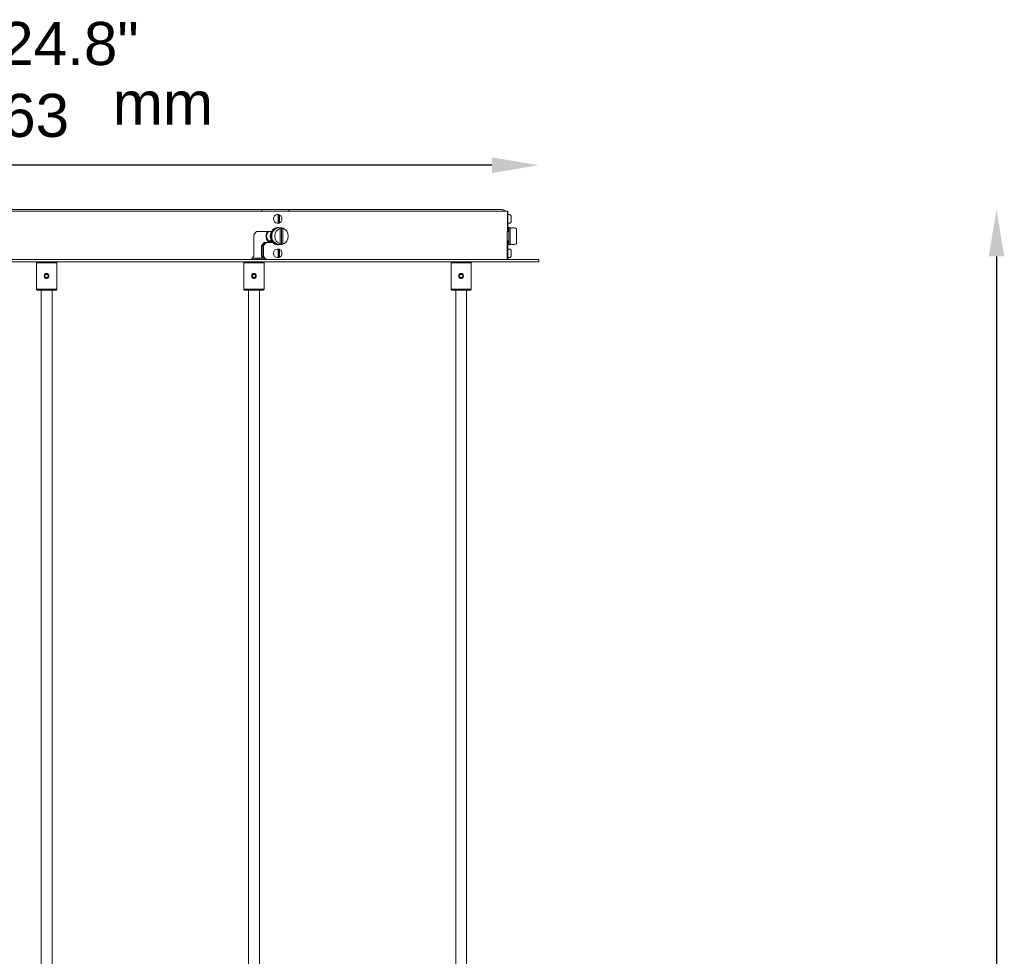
# Model space of a CAD drawing. Header units: millimetres. Extents: x 996 to 3448, y 154 to 3513.
# Tile 6 of 6: x 2734 to 3364, y 2914 to 3513. Entities that reach past the tile are written whole.
import ezdxf

# ---------------------------------------------------------------- set-up
doc = ezdxf.new("R2010")
doc.units = ezdxf.units.MM
doc.header["$LTSCALE"] = 12
for name, color, linetype, lineweight in [('Symbol (ISO)', 7, 'Continuous', 25), ('Widoczne (ISO)', 7, 'Continuous', 50), ('Wymiar (ISO)', 7, 'Continuous', 25)]:
    doc.layers.add(name, color=color, linetype=linetype, lineweight=lineweight)
doc.styles.add('Tekst notatki (ISO)', font='arial.ttf')
doc.dimstyles.new('Domyślne (ISO)', dxfattribs={"dimscale": 12, "dimtxt": 2.3, "dimasz": 2.5, "dimexe": 3.175, "dimexo": 0, "dimgap": 0.762, "dimtad": 1, "dimdec": 1, "dimlfac": 0.03937, "dimzin": 0, "dimdsep": 46, "dimtxsty": 'Tekst notatki (ISO)', "dimcen": 0.09, "dimdle": 10, "dimclrd": 256, "dimclre": 256, "dimclrt": 256, "dimazin": 2, "dimtfac": 1, "dimtmove": 0, "dimatfit": 3, "dimfxl": 0, "dimtolj": 1, "dimlwd": -1, "dimlwe": -1, "dimarcsym": 0})

# ---------------------------------------------------------------- blocks, each defined once
blk = doc.blocks.new('*D4')
at = {"layer": 'Defpoints', "color": 0, "transparency": 16777216}
for p in [(2886.84, 3391.73), (2751.44, 1000.83), (3359.44, 1000.83)]:
    blk.add_point(p, dxfattribs=at)
at = {"layer": 'Wymiar (ISO)', "transparency": 16777216}
blk.add_line((3359.44, 3361.73), (3359.44, 1030.83), dxfattribs=at)
for points in [[(3354.44, 3361.73), (3364.44, 3361.73), (3359.44, 3391.73)], [(3354.44, 1030.83), (3364.44, 1030.83), (3359.44, 1000.83)]]:
    blk.add_solid(points, dxfattribs=at)
at = {"layer": 'Wymiar (ISO)', "transparency": 16777216, "insert": (3276.26, 2665.8), "char_height": 27.6, "attachment_point": 1, "rotation": 90, "style": 'Tekst notatki (ISO)'}
blk.add_mtext('\\A1;\\fArial|b0|i0;{\\H27.4800;94.1{"}\\P2391{\\P}', dxfattribs=at)
blk = doc.blocks.new('*D7')
at = {"layer": 'Defpoints', "color": 0, "transparency": 16777216}
for p in [(2436.44, 3420.14), (2436.44, 3358.23), (3066.44, 3358.23)]:
    blk.add_point(p, dxfattribs=at)
at = {"layer": 'Wymiar (ISO)', "transparency": 16777216}
blk.add_line((3036.44, 3420.14), (2466.44, 3420.14), dxfattribs=at)
for points in [[(2466.44, 3425.14), (2466.44, 3415.14), (2436.44, 3420.14)], [(3036.44, 3425.14), (3036.44, 3415.14), (3066.44, 3420.14)]]:
    blk.add_solid(points, dxfattribs=at)
at = {"layer": 'Wymiar (ISO)', "transparency": 16777216, "insert": (2693.07, 3511.83), "char_height": 27.6, "attachment_point": 1, "style": 'Tekst notatki (ISO)'}
blk.add_mtext('\\A1;{\\fAIGDT|b0|i0;\\ln}\\fArial|b0|i0;{\\H27.6000;24.8"}\\P∅63', dxfattribs=at)

msp = doc.modelspace()

# ---------------------------------------------------------------- linework, layer by layer
at = {"layer": 'Widoczne (ISO)', "linetype": 'Continuous', "lineweight": 5}
for p, q in [((3046.67, 3390.73), (2456.2, 3390.73)), ((2616.03, 3391.73), (2886.84, 3391.73)), ((2888.17, 3391.73), (2886.84, 3391.73)), ((2888.17, 3391.73), (2888.41, 3391.73)), ((2888.41, 3391.73), (2905.73, 3391.73)), ((2905.83, 3391.73), (2905.73, 3391.73)), ((2905.83, 3391.73), (3041.23, 3391.73)), ((3042.23, 3391.73), (3041.23, 3391.73)), ((3042.23, 3391.73), (3042.7, 3391.73)), ((3046.5, 3377.73), (3046.5, 3390.73)), ((3046.67, 3390.73), (3046.5, 3390.73)), ((3046.67, 3387.73), (3046.67, 3390.73)), ((3046.67, 3387.73), (3046.67, 3390.73)), ((2899.07, 3388.48), (2899.57, 3388.48)), ((2899.73, 3384.02), (2899.71, 3387.43)), ((2899.9, 3388.45), (2899.93, 3383.01)), ((2900.41, 3387.43), (2900.42, 3384.02)), ((3046.67, 3387.23), (3046.7, 3387.23)), ((3046.7, 3388.48), (3046.7, 3382.98)), ((3046.7, 3388.48), (3047.7, 3388.48)), ((3047.7, 3388.48), (3047.7, 3388.44)), ((3048.7, 3387.43), (3048.7, 3384.02)), ((3048.7, 3387.43), (3048.7, 3387.43)), ((2899.07, 3382.98), (2899.57, 3382.98)), ((2899.31, 3380.23), (2899.81, 3380.23)), ((2900.94, 3369.83), (2900.94, 3379.63)), ((2901.68, 3380.02), (2901.68, 3369.43)), ((2902.68, 3379.63), (2902.68, 3369.83)), ((3046.67, 3384.23), (3046.7, 3384.23)), ((3046.67, 3377.73), (3046.67, 3383.73)), ((3046.67, 3377.73), (3046.67, 3383.73)), ((3046.7, 3382.98), (3047.7, 3382.98)), ((3047.19, 3380.23), (3047.19, 3369.23)), ((3047.19, 3380.23), (3048.19, 3380.23)), ((3047.7, 3383), (3047.7, 3382.98)), ((3048.19, 3369.23), (3048.19, 3380.23)), ((3050.19, 3380.11), (3050.19, 3380.02)), ((3052.19, 3369.83), (3052.19, 3379.63)), ((2884.09, 3361.73), (2884.09, 3375.73)), ((2895.32, 3377.73), (2885.87, 3377.73)), ((3046.18, 3361.73), (3046.18, 3375.73)), ((3046.67, 3377.73), (3046.29, 3377.73)), ((3046.67, 3377.73), (3046.5, 3377.73)), ((3046.67, 3377.73), (3047.19, 3377.73)), ((2890.64, 3370.73), (2888.91, 3368.73)), ((2888.91, 3368.73), (2889.91, 3368.73)), ((2888.91, 3368.73), (2888.91, 3362.73)), ((2889.91, 3368.73), (2891.64, 3370.73)), ((2889.91, 3362.73), (2889.91, 3368.73)), ((2889.91, 3361.73), (2889.91, 3368.73)), ((2889.91, 3368.73), (2890.31, 3368.73)), ((2890.31, 3368.73), (2890.31, 3361.73)), ((2891.64, 3370.73), (2890.64, 3370.73)), ((2891.67, 3370.73), (2891.64, 3370.73)), ((2891.67, 3370.73), (2892.07, 3370.73)), ((2892.07, 3370.73), (2895.77, 3370.73)), ((2893.59, 3371.73), (2895.32, 3371.73)), ((2899.07, 3366.48), (2899.57, 3366.48)), ((2899.31, 3369.23), (2899.81, 3369.23)), ((2899.9, 3366.45), (2899.93, 3361.01)), ((3046.18, 3371.73), (3047.19, 3371.73)), ((3046.18, 3370.73), (3046.56, 3370.73)), ((3046.18, 3370.73), (3046.56, 3370.73)), ((3046.18, 3368.73), (3046.5, 3368.73)), ((3046.5, 3368.73), (3046.18, 3368.73)), ((3046.5, 3368.73), (3046.5, 3361.73)), ((3046.5, 3361.73), (3046.5, 3368.73)), ((3046.56, 3370.73), (3046.65, 3370.73)), ((3046.56, 3370.73), (3046.65, 3370.73)), ((3046.67, 3365.73), (3046.67, 3369.23)), ((3046.67, 3365.73), (3046.67, 3369.23)), ((3046.7, 3366.48), (3046.7, 3360.98)), ((3046.7, 3366.48), (3047.7, 3366.48)), ((3047.19, 3369.23), (3048.19, 3369.23)), ((3047.7, 3366.48), (3047.7, 3366.44)), ((3050.19, 3369.43), (3050.19, 3369.34)), ((3066.44, 3359.73), (2436.44, 3359.73)), ((2890.64, 3360.73), (2883.19, 3360.73)), ((2886.11, 3359.73), (2886.11, 3360.73)), ((2890.31, 3361.73), (2889.91, 3361.73)), ((2890.64, 3360.73), (2890.79, 3360.73)), ((2899.07, 3360.98), (2899.57, 3360.98)), ((2899.73, 3362.02), (2899.71, 3365.43)), ((2900.41, 3365.43), (2900.42, 3362.02)), ((3046.5, 3361.73), (3046.18, 3361.73)), ((3046.5, 3361.73), (3046.18, 3361.73)), ((3046.67, 3365.23), (3046.7, 3365.23)), ((3046.67, 3362.23), (3046.7, 3362.23)), ((3046.67, 3359.73), (3046.67, 3361.73)), ((3046.67, 3359.73), (3046.67, 3361.73)), ((3046.7, 3360.98), (3047.7, 3360.98)), ((3047.7, 3361), (3047.7, 3360.98)), ((3048.7, 3365.43), (3048.7, 3362.02)), ((3048.7, 3365.43), (3048.7, 3365.43)), ((3066.44, 3358.23), (3066.44, 3359.73)), ((2436.44, 3358.23), (3066.44, 3358.23)), ((2745.44, 3358.23), (2744.94, 3357.73)), ((2757.94, 3357.73), (2744.94, 3357.73)), ((2744.94, 3340.73), (2744.94, 3357.73)), ((2757.44, 3358.23), (2757.94, 3357.73)), ((2757.94, 3340.73), (2757.94, 3357.73)), ((2878.1, 3358.23), (2877.6, 3357.73)), ((2890.6, 3357.73), (2877.6, 3357.73)), ((2877.6, 3340.73), (2877.6, 3357.73)), ((2890.1, 3358.23), (2890.6, 3357.73)), ((2890.6, 3340.73), (2890.6, 3357.73)), ((3010.77, 3358.23), (3010.27, 3357.73)), ((3023.27, 3357.73), (3010.27, 3357.73)), ((3010.27, 3340.73), (3010.27, 3357.73)), ((3022.77, 3358.23), (3023.27, 3357.73)), ((3023.27, 3340.73), (3023.27, 3357.73)), ((2750.2, 3349.23), (2750.78, 3350.23)), ((2750.78, 3348.23), (2750.2, 3349.23)), ((2750.2, 3349.23), (2750.21, 3349.23)), ((2750.21, 3349.23), (2750.79, 3350.23)), ((2750.79, 3348.23), (2750.21, 3349.23)), ((2750.78, 3350.23), (2751.93, 3350.23)), ((2751.93, 3348.23), (2750.78, 3348.23)), ((2751.93, 3350.23), (2752.51, 3349.23)), ((2752.51, 3349.23), (2751.93, 3348.23)), ((2882.95, 3349.23), (2883.53, 3350.23)), ((2883.53, 3348.23), (2882.95, 3349.23)), ((2883.53, 3350.23), (2884.68, 3350.23)), ((2884.68, 3348.23), (2883.53, 3348.23)), ((2884.68, 3350.23), (2885.26, 3349.23)), ((2885.26, 3349.23), (2884.68, 3348.23)), ((3015.61, 3349.23), (3016.19, 3350.23)), ((3016.19, 3348.23), (3015.61, 3349.23)), ((3016.19, 3350.23), (3017.35, 3350.23)), ((3017.35, 3348.23), (3016.19, 3348.23)), ((3017.35, 3350.23), (3017.92, 3349.23)), ((3017.92, 3349.23), (3017.35, 3348.23)), ((2744.94, 3340.73), (2757.94, 3340.73)), ((2745.44, 3340.23), (2744.94, 3340.73)), ((2757.44, 3340.23), (2757.94, 3340.73)), ((2877.6, 3340.73), (2890.6, 3340.73)), ((2878.1, 3340.23), (2877.6, 3340.73)), ((2890.1, 3340.23), (2890.6, 3340.73)), ((3010.27, 3340.73), (3023.27, 3340.73)), ((3010.77, 3340.23), (3010.27, 3340.73)), ((3022.77, 3340.23), (3023.27, 3340.73)), ((2757.44, 3340.23), (2745.44, 3340.23)), ((2747.94, 1540.23), (2747.94, 3340.23)), ((2754.94, 1540.23), (2754.94, 3340.23)), ((2890.1, 3340.23), (2878.1, 3340.23)), ((2880.6, 1688.23), (2880.6, 3340.23)), ((2887.6, 1688.23), (2887.6, 3340.23)), ((3022.77, 3340.23), (3010.77, 3340.23)), ((3013.27, 1808.23), (3013.27, 3340.23)), ((3020.27, 1808.23), (3020.27, 3340.23))]:
    msp.add_line(p, q, dxfattribs=at)
for centre in [(2884.1, 3349.23), (3016.77, 3349.23)]:
    msp.add_circle(centre, 1.5, dxfattribs=at)
for centre, radius, start, end in [((3042.7, 3388.73), 3, 41.81031, 90), ((2900.81, 3374.73), 5.39, 90, 137.96889), ((2900.81, 3374.73), 5.39, 42.03111, 77.61835), ((3050.19, 3374.73), 5.39, 90, 111.80141), ((3050.19, 3374.73), 5.29, 67.79235, 90), ((2751.44, 3392.73), 295.24, 356.69904, 357.08774), ((2900.81, 3374.73), 5.39, 222.03111, 270), ((2900.81, 3374.73), 5.39, 282.38165, 317.96889), ((2751.44, 3378.73), 295.24, 358.05896, 358.44728), ((2751.44, 3378.73), 295.24, 358.05896, 358.44728), ((3050.19, 3374.73), 5.39, 248.19859, 270), ((3050.19, 3374.73), 5.29, 270, 292.20765), ((2751.44, 3378.73), 295.24, 356.31018, 356.69904), ((2751.44, 3351.73), 295.24, 1.55272, 1.94104), ((2751.44, 3351.73), 295.24, 1.55272, 1.94104)]:
    msp.add_arc(centre, radius, start, end, dxfattribs=at)
for centre, major_axis, ratio, start_param, end_param in [((2888.41, 3388.73), (0, 3), 0.5, 5.442117, 6.283185), ((2905.73, 3388.73), (0, 3), 0.5, 5.442117, 6.283185), ((2899.07, 3385.73), (0, -2.75), 0.866025, 3.141593, 6.283185), ((2899.57, 3385.73), (0, 2.75), 0.866025, 6.143086, 6.435031), ((2899.31, 3374.73), (0, -5.5), 0.866025, 3.141593, 6.283185), ((2899.81, 3374.73), (0, 5.5), 0.866025, 6.078398, 9.629565), ((2899.81, 3374.73), (0, -5), 0.866025, 3.906985, 5.517792), ((2901.81, 3374.73), (0, 5), 0.866025, 0.201358, 2.940235), ((2899.57, 3385.73), (0, -2.75), 0.866025, 6.143086, 6.435031), ((2900.81, 3374.73), (0, 5.39), 0.866025, 6.096406, 6.469965), ((2899.94, 3374.73), (0, 5.29), 0.5, 5.895589, 6.283185), ((2901.68, 3374.73), (0, 5.29), 0.5, 5.895589, 6.283185), ((2901.81, 3374.73), (0, -5), 0.866025, 0.201358, 2.940235), ((2751.44, 3392.73), (285.18, 285.18), 0.267949, 4.916576, 4.92336), ((2895.81, 3374.73), (0, 4.5), 0.866025, 0.841069, 2.66571), ((2895.56, 3374.73), (0, -3.9), 0.866025, 3.834753, 6.393252), ((2895.46, 3374.73), (0, -3.7), 0.866025, 3.766853, 6.380713), ((2751.44, 3378.73), (-284.4, -284.4), 0.267949, 1.798626, 1.805422), ((2751.44, 3378.73), (285.18, 285.18), 0.267949, 4.940311, 4.947088), ((2892.81, 3374.73), (0, -3.7), 0.866025, 0.426303, 0.62526), ((2899.07, 3363.73), (0, -2.75), 0.866025, 3.141593, 6.283185), ((2897.57, 3372.73), (0, -3.5), 0.866025, 0.247363, 0.25731), ((2898.57, 3372.73), (0, -3.5), 0.866025, 0.080068, 0.108695), ((2899.57, 3363.73), (0, 2.75), 0.866025, 6.143086, 6.435031), ((2899.94, 3374.73), (0, -5.29), 0.5, 0, 0.387597), ((2900.81, 3374.73), (0, -5.39), 0.866025, 6.096406, 6.469965), ((2901.68, 3374.73), (0, -5.29), 0.5, 0, 0.387597), ((2751.44, 3378.73), (285.18, 285.18), 0.267949, 4.909789, 4.916576), ((2887.07, 3362.73), (0, -3), 0.5, 0, 0.841069), ((2890.64, 3362.73), (0, -2), 0.866025, 4.712389, 6.283185), ((2751.44, 3351.73), (-284.4, 284.4), 0.267949, 4.477763, 4.484559), ((2751.44, 3351.73), (285.18, -285.18), 0.267949, 1.336097, 1.342874), ((2899.57, 3363.73), (0, -2.75), 0.866025, 6.143086, 6.435031)]:
    msp.add_ellipse(centre, major_axis=major_axis, ratio=ratio, start_param=start_param, end_param=end_param, dxfattribs=at)
msp.add_ellipse((2751.36, 3349.23), major_axis=(0, -1.5), ratio=0.999927, dxfattribs=at)
for points, knots in [([(2899.71, 3387.43), (2899.71, 3387.55), (2899.7, 3387.7), (2899.65, 3387.94), (2899.61, 3388.06), (2899.52, 3388.24), (2899.46, 3388.32), (2899.34, 3388.42), (2899.27, 3388.44), (2899.21, 3388.44)], [-0.1494447, -0.1494447, -0.1494447, -0.1494447, -0.1114924, -0.1114924, -0.0742216, -0.0742216, -0.0370087, -0.0370087, 0, 0, 0, 0]), ([(2899.9, 3388.45), (2899.96, 3388.45), (2900.04, 3388.42), (2900.15, 3388.32), (2900.21, 3388.24), (2900.3, 3388.06), (2900.34, 3387.94), (2900.39, 3387.71), (2900.41, 3387.56), (2900.41, 3387.43)], [0, 0, 0, 0, 0.0370087, 0.0370087, 0.0742216, 0.0742216, 0.1114924, 0.1114924, 0.1494447, 0.1494447, 0.1494447, 0.1494447]), ([(2899.97, 3383.01), (2900.23, 3383.06), (2900.48, 3383.15), (2900.94, 3383.4), (2901.15, 3383.57), (2901.53, 3383.97), (2901.69, 3384.21), (2901.93, 3384.73), (2902.01, 3385.01), (2902.1, 3385.6), (2902.09, 3385.9), (2902, 3386.5), (2901.91, 3386.79), (2901.64, 3387.31), (2901.47, 3387.56), (2901.06, 3387.96), (2900.83, 3388.13), (2900.37, 3388.34), (2900.16, 3388.41), (2899.94, 3388.45)], [4.858565, 4.858565, 4.858565, 4.858565, 5.151922, 5.151922, 5.456875, 5.456875, 5.778895, 5.778895, 6.115445, 6.115445, 6.459317, 6.459317, 6.802971, 6.802971, 7.138567, 7.138567, 7.458338, 7.458338, 7.707836, 7.707836, 7.707836, 7.707836]), ([(3046.67, 3385.73), (3046.67, 3385.98), (3046.67, 3386.25), (3046.67, 3386.74), (3046.67, 3386.96), (3046.67, 3387.32), (3046.67, 3387.47), (3046.67, 3387.68), (3046.67, 3387.73), (3046.67, 3387.73)], [0, 0, 0, 0, 0.0753376, 0.0753376, 0.1506752, 0.1506752, 0.2260128, 0.2260128, 0.3013503, 0.3013503, 0.3013503, 0.3013503]), ([(3046.67, 3385.73), (3046.67, 3385.98), (3046.67, 3386.25), (3046.67, 3386.74), (3046.67, 3386.96), (3046.67, 3387.32), (3046.67, 3387.47), (3046.67, 3387.68), (3046.67, 3387.73), (3046.67, 3387.73)], [0, 0, 0, 0, 0.0753376, 0.0753376, 0.1506752, 0.1506752, 0.2260128, 0.2260128, 0.3013503, 0.3013503, 0.3013503, 0.3013503]), ([(3046.67, 3383.73), (3046.67, 3383.73), (3046.67, 3383.78), (3046.67, 3383.98), (3046.67, 3384.13), (3046.67, 3384.49), (3046.67, 3384.71), (3046.67, 3385.21), (3046.67, 3385.48), (3046.67, 3385.73)], [0.904051, 0.904051, 0.904051, 0.904051, 0.9793886, 0.9793886, 1.0547262, 1.0547262, 1.1300638, 1.1300638, 1.2054014, 1.2054014, 1.2054014, 1.2054014]), ([(3046.67, 3383.73), (3046.67, 3383.73), (3046.67, 3383.78), (3046.67, 3383.98), (3046.67, 3384.13), (3046.67, 3384.49), (3046.67, 3384.71), (3046.67, 3385.21), (3046.67, 3385.48), (3046.67, 3385.73)], [0.904051, 0.904051, 0.904051, 0.904051, 0.9793886, 0.9793886, 1.0547262, 1.0547262, 1.1300638, 1.1300638, 1.2054014, 1.2054014, 1.2054014, 1.2054014]), ([(3047.7, 3388.45), (3047.83, 3388.45), (3047.97, 3388.42), (3048.2, 3388.32), (3048.32, 3388.24), (3048.5, 3388.06), (3048.58, 3387.94), (3048.67, 3387.71), (3048.7, 3387.56), (3048.7, 3387.43)], [0, 0, 0, 0, 0.0370087, 0.0370087, 0.0742216, 0.0742216, 0.1114924, 0.1114924, 0.1494447, 0.1494447, 0.1494447, 0.1494447]), ([(3048.7, 3387.43), (3048.7, 3387.55), (3048.67, 3387.7), (3048.58, 3387.94), (3048.5, 3388.06), (3048.32, 3388.24), (3048.2, 3388.32), (3047.97, 3388.42), (3047.83, 3388.44), (3047.7, 3388.44)], [-0.1494447, -0.1494447, -0.1494447, -0.1494447, -0.1114924, -0.1114924, -0.0742216, -0.0742216, -0.0370087, -0.0370087, 0, 0, 0, 0]), ([(2899.24, 3383), (2899.3, 3383), (2899.37, 3383.03), (2899.48, 3383.13), (2899.55, 3383.21), (2899.63, 3383.39), (2899.67, 3383.51), (2899.72, 3383.74), (2899.73, 3383.89), (2899.73, 3384.02)], [0, 0, 0, 0, 0.0370087, 0.0370087, 0.0742216, 0.0742216, 0.1114924, 0.1114924, 0.1494447, 0.1494447, 0.1494447, 0.1494447]), ([(2900.42, 3384.02), (2900.43, 3383.9), (2900.41, 3383.75), (2900.37, 3383.52), (2900.33, 3383.39), (2900.24, 3383.22), (2900.18, 3383.13), (2900.06, 3383.04), (2899.99, 3383.01), (2899.93, 3383.01)], [-0.1494447, -0.1494447, -0.1494447, -0.1494447, -0.1114924, -0.1114924, -0.0742216, -0.0742216, -0.0370087, -0.0370087, 0, 0, 0, 0]), ([(3047.7, 3383), (3047.83, 3383), (3047.97, 3383.03), (3048.2, 3383.13), (3048.32, 3383.21), (3048.5, 3383.39), (3048.58, 3383.51), (3048.67, 3383.74), (3048.7, 3383.89), (3048.7, 3384.02)], [0, 0, 0, 0, 0.0370087, 0.0370087, 0.0742216, 0.0742216, 0.1114924, 0.1114924, 0.1494447, 0.1494447, 0.1494447, 0.1494447]), ([(2899.17, 3369.23), (2899.13, 3369.23), (2899.09, 3369.23), (2898.73, 3369.23), (2898.39, 3369.29), (2898.06, 3369.42)], [0.514314, 0.514314, 0.514314, 0.514314, 0.5273667, 0.5273667, 0.6394464, 0.6394464, 0.6394464, 0.6394464]), ([(2899.71, 3365.43), (2899.71, 3365.55), (2899.7, 3365.7), (2899.65, 3365.94), (2899.61, 3366.06), (2899.52, 3366.24), (2899.46, 3366.32), (2899.34, 3366.42), (2899.27, 3366.44), (2899.21, 3366.44)], [-0.1494447, -0.1494447, -0.1494447, -0.1494447, -0.1114924, -0.1114924, -0.0742216, -0.0742216, -0.0370087, -0.0370087, 0, 0, 0, 0]), ([(2899.9, 3366.45), (2899.96, 3366.45), (2900.04, 3366.42), (2900.15, 3366.32), (2900.21, 3366.24), (2900.3, 3366.06), (2900.34, 3365.94), (2900.39, 3365.71), (2900.41, 3365.56), (2900.41, 3365.43)], [0, 0, 0, 0, 0.0370087, 0.0370087, 0.0742216, 0.0742216, 0.1114924, 0.1114924, 0.1494447, 0.1494447, 0.1494447, 0.1494447]), ([(2899.97, 3361.01), (2900.23, 3361.06), (2900.48, 3361.15), (2900.94, 3361.4), (2901.15, 3361.57), (2901.53, 3361.97), (2901.69, 3362.21), (2901.93, 3362.73), (2902.01, 3363.01), (2902.1, 3363.6), (2902.09, 3363.9), (2902, 3364.5), (2901.91, 3364.79), (2901.64, 3365.31), (2901.47, 3365.56), (2901.06, 3365.96), (2900.83, 3366.13), (2900.37, 3366.34), (2900.16, 3366.41), (2899.94, 3366.45)], [4.858565, 4.858565, 4.858565, 4.858565, 5.151922, 5.151922, 5.456875, 5.456875, 5.778895, 5.778895, 6.115445, 6.115445, 6.459317, 6.459317, 6.802971, 6.802971, 7.138567, 7.138567, 7.458338, 7.458338, 7.707836, 7.707836, 7.707836, 7.707836]), ([(3046.65, 3371.73), (3046.65, 3371.61), (3046.65, 3371.5), (3046.66, 3370.96), (3046.66, 3370.56), (3046.66, 3370.23), (3046.66, 3370.2), (3046.66, 3370.18)], [0.0978784, 0.0978784, 0.0978784, 0.0978784, 0.1318417, 0.1318417, 0.2636833, 0.2636833, 0.2737631, 0.2737631, 0.2737631, 0.2737631]), ([(3046.65, 3371.73), (3046.65, 3371.61), (3046.65, 3371.5), (3046.66, 3370.96), (3046.66, 3370.56), (3046.66, 3370.23), (3046.66, 3370.2), (3046.66, 3370.18)], [0.0978784, 0.0978784, 0.0978784, 0.0978784, 0.1318417, 0.1318417, 0.2636833, 0.2636833, 0.2737631, 0.2737631, 0.2737631, 0.2737631]), ([(3046.66, 3370.18), (3046.66, 3370.34), (3046.66, 3370.48), (3046.66, 3370.68), (3046.65, 3370.73), (3046.65, 3370.73)], [0.1564354, 0.1564354, 0.1564354, 0.1564354, 0.2260163, 0.2260163, 0.3013571, 0.3013571, 0.3013571, 0.3013571]), ([(3046.66, 3370.18), (3046.66, 3370.34), (3046.66, 3370.48), (3046.66, 3370.68), (3046.65, 3370.73), (3046.65, 3370.73)], [0.1564354, 0.1564354, 0.1564354, 0.1564354, 0.2260163, 0.2260163, 0.3013571, 0.3013571, 0.3013571, 0.3013571]), ([(3046.67, 3369.23), (3046.67, 3369.23), (3046.67, 3369.31), (3046.67, 3369.66), (3046.67, 3369.9), (3046.66, 3370.18)], [0.5273667, 0.5273667, 0.5273667, 0.5273667, 0.6592083, 0.6592083, 0.7809702, 0.7809702, 0.7809702, 0.7809702]), ([(3046.67, 3369.23), (3046.67, 3369.23), (3046.67, 3369.31), (3046.67, 3369.66), (3046.67, 3369.9), (3046.66, 3370.18)], [0.5273667, 0.5273667, 0.5273667, 0.5273667, 0.6592083, 0.6592083, 0.7809702, 0.7809702, 0.7809702, 0.7809702]), ([(3046.67, 3363.73), (3046.67, 3363.98), (3046.67, 3364.25), (3046.67, 3364.74), (3046.67, 3364.96), (3046.67, 3365.32), (3046.67, 3365.47), (3046.67, 3365.68), (3046.67, 3365.73), (3046.67, 3365.73)], [0, 0, 0, 0, 0.0753376, 0.0753376, 0.1506752, 0.1506752, 0.2260128, 0.2260128, 0.3013503, 0.3013503, 0.3013503, 0.3013503]), ([(3046.67, 3363.73), (3046.67, 3363.98), (3046.67, 3364.25), (3046.67, 3364.74), (3046.67, 3364.96), (3046.67, 3365.32), (3046.67, 3365.47), (3046.67, 3365.68), (3046.67, 3365.73), (3046.67, 3365.73)], [0, 0, 0, 0, 0.0753376, 0.0753376, 0.1506752, 0.1506752, 0.2260128, 0.2260128, 0.3013503, 0.3013503, 0.3013503, 0.3013503]), ([(3047.7, 3366.45), (3047.83, 3366.45), (3047.97, 3366.42), (3048.2, 3366.32), (3048.32, 3366.24), (3048.5, 3366.06), (3048.58, 3365.94), (3048.67, 3365.71), (3048.7, 3365.56), (3048.7, 3365.43)], [0, 0, 0, 0, 0.0370087, 0.0370087, 0.0742216, 0.0742216, 0.1114924, 0.1114924, 0.1494447, 0.1494447, 0.1494447, 0.1494447]), ([(3048.7, 3365.43), (3048.7, 3365.55), (3048.67, 3365.7), (3048.58, 3365.94), (3048.5, 3366.06), (3048.32, 3366.24), (3048.2, 3366.32), (3047.97, 3366.42), (3047.83, 3366.44), (3047.7, 3366.44)], [-0.1494447, -0.1494447, -0.1494447, -0.1494447, -0.1114924, -0.1114924, -0.0742216, -0.0742216, -0.0370087, -0.0370087, 0, 0, 0, 0]), ([(2899.24, 3361), (2899.3, 3361), (2899.37, 3361.03), (2899.48, 3361.13), (2899.55, 3361.21), (2899.63, 3361.39), (2899.67, 3361.51), (2899.72, 3361.74), (2899.73, 3361.89), (2899.73, 3362.02)], [0, 0, 0, 0, 0.0370087, 0.0370087, 0.0742216, 0.0742216, 0.1114924, 0.1114924, 0.1494447, 0.1494447, 0.1494447, 0.1494447]), ([(2900.42, 3362.02), (2900.43, 3361.9), (2900.41, 3361.75), (2900.37, 3361.52), (2900.33, 3361.39), (2900.24, 3361.22), (2900.18, 3361.13), (2900.06, 3361.04), (2899.99, 3361.01), (2899.93, 3361.01)], [-0.1494447, -0.1494447, -0.1494447, -0.1494447, -0.1114924, -0.1114924, -0.0742216, -0.0742216, -0.0370087, -0.0370087, 0, 0, 0, 0]), ([(3046.67, 3361.73), (3046.67, 3361.73), (3046.67, 3361.78), (3046.67, 3361.98), (3046.67, 3362.13), (3046.67, 3362.49), (3046.67, 3362.71), (3046.67, 3363.21), (3046.67, 3363.48), (3046.67, 3363.73)], [0.904051, 0.904051, 0.904051, 0.904051, 0.9793886, 0.9793886, 1.0547262, 1.0547262, 1.1300638, 1.1300638, 1.2054014, 1.2054014, 1.2054014, 1.2054014]), ([(3046.67, 3361.73), (3046.67, 3361.73), (3046.67, 3361.78), (3046.67, 3361.98), (3046.67, 3362.13), (3046.67, 3362.49), (3046.67, 3362.71), (3046.67, 3363.21), (3046.67, 3363.48), (3046.67, 3363.73)], [0.904051, 0.904051, 0.904051, 0.904051, 0.9793886, 0.9793886, 1.0547262, 1.0547262, 1.1300638, 1.1300638, 1.2054014, 1.2054014, 1.2054014, 1.2054014]), ([(3047.7, 3361), (3047.83, 3361), (3047.97, 3361.03), (3048.2, 3361.13), (3048.32, 3361.21), (3048.5, 3361.39), (3048.58, 3361.51), (3048.67, 3361.74), (3048.7, 3361.89), (3048.7, 3362.02)], [0, 0, 0, 0, 0.0370087, 0.0370087, 0.0742216, 0.0742216, 0.1114924, 0.1114924, 0.1494447, 0.1494447, 0.1494447, 0.1494447]), ([(2750.11, 3350.26), (2750.14, 3350.3), (2750.18, 3350.34), (2750.36, 3350.52), (2750.54, 3350.64), (2750.94, 3350.81), (2751.15, 3350.85), (2751.36, 3350.85)], [0.5983496, 0.5983496, 0.5983496, 0.5983496, 0.6134159, 0.6134159, 0.6747524, 0.6747524, 0.7360889, 0.7360889, 0.7360889, 0.7360889]), ([(2751.36, 3347.61), (2751.15, 3347.61), (2750.94, 3347.65), (2750.54, 3347.81), (2750.36, 3347.94), (2750.18, 3348.12), (2750.14, 3348.15), (2750.11, 3348.19)], [0.245363, 0.245363, 0.245363, 0.245363, 0.3066995, 0.3066995, 0.368036, 0.368036, 0.3831023, 0.3831023, 0.3831023, 0.3831023]), ([(2751.36, 3350.85), (2751.56, 3350.85), (2751.78, 3350.81), (2752.18, 3350.64), (2752.36, 3350.52), (2752.54, 3350.34), (2752.57, 3350.3), (2752.61, 3350.26)], [0.7360889, 0.7360889, 0.7360889, 0.7360889, 0.7974254, 0.7974254, 0.8587619, 0.8587619, 0.8738283, 0.8738283, 0.8738283, 0.8738283]), ([(2752.61, 3348.19), (2752.57, 3348.15), (2752.54, 3348.12), (2752.36, 3347.94), (2752.18, 3347.81), (2751.78, 3347.65), (2751.56, 3347.61), (2751.36, 3347.61)], [1.0890755, 1.0890755, 1.0890755, 1.0890755, 1.1041419, 1.1041419, 1.1654784, 1.1654784, 1.2268149, 1.2268149, 1.2268149, 1.2268149]), ([(2882.85, 3350.26), (2882.89, 3350.3), (2882.92, 3350.34), (2883.1, 3350.52), (2883.28, 3350.64), (2883.68, 3350.81), (2883.9, 3350.85), (2884.1, 3350.85)], [0.5983496, 0.5983496, 0.5983496, 0.5983496, 0.6134159, 0.6134159, 0.6747524, 0.6747524, 0.7360889, 0.7360889, 0.7360889, 0.7360889]), ([(2884.1, 3347.61), (2883.9, 3347.61), (2883.68, 3347.65), (2883.28, 3347.81), (2883.1, 3347.94), (2882.92, 3348.12), (2882.89, 3348.15), (2882.85, 3348.19)], [0.245363, 0.245363, 0.245363, 0.245363, 0.3066995, 0.3066995, 0.368036, 0.368036, 0.3831023, 0.3831023, 0.3831023, 0.3831023]), ([(2884.1, 3350.85), (2884.31, 3350.85), (2884.52, 3350.81), (2884.92, 3350.64), (2885.11, 3350.52), (2885.28, 3350.34), (2885.32, 3350.3), (2885.35, 3350.26)], [0.7360889, 0.7360889, 0.7360889, 0.7360889, 0.7974254, 0.7974254, 0.8587619, 0.8587619, 0.8738283, 0.8738283, 0.8738283, 0.8738283]), ([(2885.35, 3348.19), (2885.32, 3348.15), (2885.28, 3348.12), (2885.11, 3347.94), (2884.92, 3347.81), (2884.52, 3347.65), (2884.31, 3347.61), (2884.1, 3347.61)], [1.0890755, 1.0890755, 1.0890755, 1.0890755, 1.1041419, 1.1041419, 1.1654784, 1.1654784, 1.2268149, 1.2268149, 1.2268149, 1.2268149]), ([(3015.52, 3350.26), (3015.55, 3350.3), (3015.59, 3350.34), (3015.77, 3350.52), (3015.95, 3350.64), (3016.35, 3350.81), (3016.56, 3350.85), (3016.77, 3350.85)], [0.5983496, 0.5983496, 0.5983496, 0.5983496, 0.6134159, 0.6134159, 0.6747524, 0.6747524, 0.7360889, 0.7360889, 0.7360889, 0.7360889]), ([(3016.77, 3347.61), (3016.56, 3347.61), (3016.35, 3347.65), (3015.95, 3347.81), (3015.77, 3347.94), (3015.59, 3348.12), (3015.55, 3348.15), (3015.52, 3348.19)], [0.245363, 0.245363, 0.245363, 0.245363, 0.3066995, 0.3066995, 0.368036, 0.368036, 0.3831023, 0.3831023, 0.3831023, 0.3831023]), ([(3016.77, 3350.85), (3016.97, 3350.85), (3017.19, 3350.81), (3017.59, 3350.64), (3017.77, 3350.52), (3017.95, 3350.34), (3017.98, 3350.3), (3018.02, 3350.26)], [0.7360889, 0.7360889, 0.7360889, 0.7360889, 0.7974254, 0.7974254, 0.8587619, 0.8587619, 0.8738283, 0.8738283, 0.8738283, 0.8738283]), ([(3018.02, 3348.19), (3017.98, 3348.15), (3017.95, 3348.12), (3017.77, 3347.94), (3017.59, 3347.81), (3017.19, 3347.65), (3016.97, 3347.61), (3016.77, 3347.61)], [1.0890755, 1.0890755, 1.0890755, 1.0890755, 1.1041419, 1.1041419, 1.1654784, 1.1654784, 1.2268149, 1.2268149, 1.2268149, 1.2268149])]:
    msp.add_open_spline(points, degree=3, knots=knots, dxfattribs=at)
for points in [[(2896.07, 3370.7), (2895.97, 3370.72), (2895.87, 3370.73), (2895.77, 3370.73)], [(2898.85, 3369.23), (2898.88, 3369.24), (2898.92, 3369.24), (2898.95, 3369.24)]]:
    msp.add_open_spline(points, degree=3, dxfattribs=at)

# ---------------------------------------------------------------- texts
at = {"layer": 'Symbol (ISO)', "insert": (2793.74, 3473.63), "char_height": 27.6, "width": 64.2457, "attachment_point": 1, "style": 'Tekst notatki (ISO)'}
msp.add_mtext('\\fArial|b0|i0;mm', dxfattribs=at)

# ---------------------------------------------------------------- dimensions: what is measured, and where the dimension line sits
at = {"layer": 'Wymiar (ISO)'}
for base, p1, p2, angle, text, override, picture, middle in [((2436.44, 3420.14), (3066.44, 3358.23), (2436.44, 3358.23), 180, '{\\fAIGDT|b0|i0;\\ln}\\fArial|b0|i0;{\\H27.6000;<>"}\\P∅63', {"dimgap": 0.762, "dimdec": 1, "dimlfac": 0.03937, "dimpost": '\\X', "dimse1": 1, "dimse2": 1, "dimtol": 0, "dimlim": 0, "dimtp": 0, "dimtm": 0, "dimtdec": 2, "dimtofl": 0, "dimatfit": 1, "dimtvp": -0.25}, '*D7', (2751.44, 3420.14)), ((3359.44, 1000.83), (2886.84, 3391.73), (2751.44, 1000.83), 90, '\\fArial|b0|i0;{\\H27.4800;<>{"}\\P2391{\\P}', {"dimgap": 0.762, "dimdec": 1, "dimlfac": 0.03937, "dimpost": '\\X', "dimse1": 1, "dimse2": 1, "dimtol": 0, "dimlim": 0, "dimtp": 0, "dimtm": 0, "dimtdec": 2, "dimtofl": 0, "dimatfit": 1, "dimtvp": -0.333333}, '*D4', (3359.44, 2708.28))]:
    dim = msp.add_linear_dim(base=base, p1=p1, p2=p2, angle=angle, text=text, dimstyle='Domyślne (ISO)', override=override, dxfattribs=at)
    dim.commit()
    dim.dimension.update_dxf_attribs({"geometry": picture, "text_midpoint": middle, "dimtype": 160})

doc.saveas('drawing.dxf')
